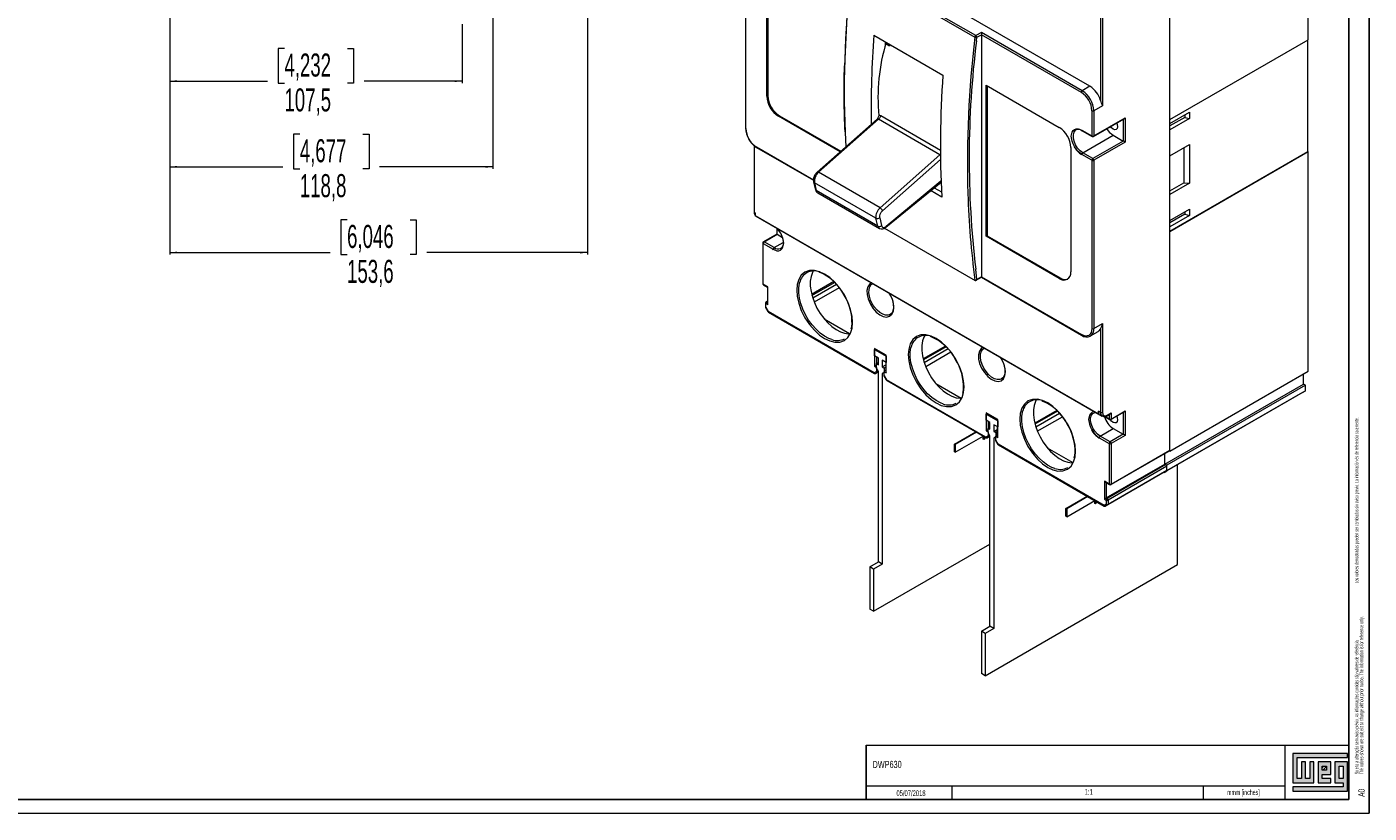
# Model space of a CAD drawing. Header units: millimetres. Extents: x 0 to 1189, y 0 to 841.
# Tile 4 of 6: x 695 to 1189, y 0 to 289. Entities that reach past the tile are written whole.
import ezdxf

# ---------------------------------------------------------------- set-up
doc = ezdxf.new("R2010")
doc.units = ezdxf.units.MM
doc.layers.add('FORMATO', color=7, linetype='Continuous')
doc.layers.add('LEGENDA', color=5, linetype='Continuous')
doc.styles.add('SLDTEXTSTYLE1', font='TXT', dxfattribs={"width": 0.605})
doc.styles.add('SLDTEXTSTYLE2', font='TXT', dxfattribs={"width": 0.569583})
doc.dimstyles.new('SLDDIMSTYLE0', dxfattribs={"dimtxt": 8.21862, "dimasz": 2.7, "dimexe": 0, "dimexo": 0.0625, "dimgap": 2.054655, "dimtad": 0, "dimdec": 1, "dimrnd": 1e-09, "dimzin": 12, "dimdsep": 46, "dimtxsty": 'SLDTEXTSTYLE1', "dimsah": 1, "dimcen": 0.09, "dimadec": 0, "dimazin": 3, "dimtfac": 1, "dimtdec": 3, "dimtofl": 0, "dimtmove": 0, "dimatfit": 3, "dimfxl": 0, "dimfrac": 2, "dimtolj": 1, "dimtzin": 12, "dimarcsym": 0})

# ---------------------------------------------------------------- blocks, each defined once
blk = doc.blocks.new('SW_NOTE_0')
at = {"color": 0, "linetype": 'Continuous', "lineweight": 0, "attachment_point": 1, "rotation": 90}
for s, insert, char_height, style in [('Sujeito a alteração sem aviso prévio. As informações contidas são valores de referência.                                                           Los valores demostrados pueden ser cambiados sin aviso previo. La información és de referencia solamente.', (-1.71, 0), 1.32292, 'SLDTEXTSTYLE2'), ('The values shown are subject to change without prior notice. The information is for reference only.', (0.06, 0), 1.3229, 'SLDTEXTSTYLE1')]:
    blk.add_mtext(s, dxfattribs=dict(at, insert=insert, char_height=char_height, style=style))
blk = doc.blocks.new('_D_3')
at = {"color": 7, "linetype": 'Continuous', "lineweight": 0}
for p, q in [((901.5, 539.88), (901.5, 205.26)), ((747.93, 392.51), (747.93, 205.26)), ((813.14, 218.05), (810.83, 218.05)), ((810.83, 218.05), (810.83, 205.26)), ((836.29, 218.05), (838.6, 218.05)), ((838.6, 218.05), (838.6, 205.26)), ((747.93, 206.01), (806.97, 206.01)), ((810.83, 205.26), (813.14, 205.26)), ((838.6, 205.26), (836.29, 205.26)), ((901.5, 206.01), (842.46, 206.01))]:
    blk.add_line(p, q, dxfattribs=at)
for points in [[(747.93, 206.01), (750.63, 205.66), (750.63, 206.36)], [(901.5, 206.01), (898.8, 206.36), (898.8, 205.66)]]:
    blk.add_solid(points, dxfattribs=at)
at = {"color": 7, "linetype": 'Continuous', "lineweight": 0, "char_height": 8.467, "attachment_point": 1, "style": 'SLDTEXTSTYLE1'}
for s, insert in [('6,046', (813.14, 216.17)), ('153,6', (813.14, 203.34))]:
    blk.add_mtext(s, dxfattribs=dict(at, insert=insert))
blk = doc.blocks.new('_D_4')
at = {"color": 7, "linetype": 'Continuous', "lineweight": 0}
for p, q in [((747.93, 392.51), (747.93, 268.26)), ((855.43, 290.01), (855.43, 268.26)), ((790.11, 281.05), (787.79, 281.05)), ((787.79, 281.05), (787.79, 268.26)), ((813.25, 281.05), (815.57, 281.05)), ((815.57, 281.05), (815.57, 268.26)), ((747.93, 269.01), (783.93, 269.01)), ((787.79, 268.26), (790.11, 268.26)), ((815.57, 268.26), (813.25, 268.26)), ((855.43, 269.01), (819.42, 269.01))]:
    blk.add_line(p, q, dxfattribs=at)
for points in [[(747.93, 269.01), (750.63, 268.66), (750.63, 269.36)], [(855.43, 269.01), (852.73, 269.36), (852.73, 268.66)]]:
    blk.add_solid(points, dxfattribs=at)
at = {"color": 7, "linetype": 'Continuous', "lineweight": 0, "char_height": 8.467, "attachment_point": 1, "style": 'SLDTEXTSTYLE1'}
for s, insert in [('4,232', (790.11, 279.17)), ('107,5', (790.11, 266.34))]:
    blk.add_mtext(s, dxfattribs=dict(at, insert=insert))
blk = doc.blocks.new('_D_5')
at = {"color": 7, "linetype": 'Continuous', "lineweight": 0}
for p, q in [((866.73, 527.51), (866.73, 236.76)), ((747.93, 392.51), (747.93, 236.76)), ((795.76, 249.55), (793.44, 249.55)), ((793.44, 249.55), (793.44, 236.76)), ((818.9, 249.55), (821.22, 249.55)), ((821.22, 249.55), (821.22, 236.76)), ((747.93, 237.51), (789.58, 237.51)), ((866.73, 237.51), (825.07, 237.51)), ((793.44, 236.76), (795.76, 236.76)), ((821.22, 236.76), (818.9, 236.76))]:
    blk.add_line(p, q, dxfattribs=at)
for points in [[(747.93, 237.51), (750.63, 237.16), (750.63, 237.86)], [(866.73, 237.51), (864.03, 237.86), (864.03, 237.16)]]:
    blk.add_solid(points, dxfattribs=at)
at = {"color": 7, "linetype": 'Continuous', "lineweight": 0, "char_height": 8.467, "attachment_point": 1, "style": 'SLDTEXTSTYLE1'}
for s, insert in [('4,677', (795.76, 247.67)), ('118,8', (795.76, 234.84))]:
    blk.add_mtext(s, dxfattribs=dict(at, insert=insert))

msp = doc.modelspace()

# ---------------------------------------------------------------- hatches: boundary and pattern name
at = {"linetype": 'Continuous'}
msp.add_hatch(color=7, dxfattribs=at).paths.add_polyline_path([(1160.99, 21.93), (1160.99, 11.15), (1168.69, 11.15), (1168.69, 18.85), (1167.15, 18.85), (1167.15, 12.69), (1165.61, 12.69), (1165.61, 18.85), (1164.07, 18.85), (1164.07, 12.69), (1162.53, 12.69), (1162.53, 20.39), (1181.01, 20.39), (1181.01, 21.93)], flags=0)
h = msp.add_hatch(color=7, dxfattribs=at)
h.paths.add_polyline_path([(1160.99, 8.07), (1181.01, 8.07), (1181.01, 18.85), (1176.39, 18.85), (1176.39, 11.15), (1179.47, 11.15), (1179.47, 9.61), (1160.99, 9.61)], flags=0)
h.paths.add_polyline_path([(1177.93, 17.31), (1179.47, 17.31), (1179.47, 12.69), (1177.93, 12.69)], flags=0)
h = msp.add_hatch(color=7, dxfattribs=at)
h.paths.add_polyline_path([(1174.85, 12.69), (1171.77, 12.69), (1171.77, 14.23), (1174.85, 14.23), (1174.85, 18.85), (1170.23, 18.85), (1170.23, 11.15), (1174.85, 11.15)], flags=0)
h.paths.add_polyline_path([(1173.31, 15.77), (1171.77, 15.77), (1171.77, 17.31), (1173.31, 17.31)], flags=0)
h = msp.add_hatch(dxfattribs=at)
h.set_pattern_fill('ANSI31', color=8, scale=0.25, style=0)
h.paths.add_polyline_path([(1173.31, 15.77), (1171.77, 15.77), (1171.77, 17.31), (1173.31, 17.31)], flags=0)

# ---------------------------------------------------------------- linework, layer by layer
at = {"color": 7, "linetype": 'Continuous', "lineweight": 15}
for p, q in [((1166.6, 284.25), (1166.6, 364.89)), ((1086.34, 267.11), (966.84, 336.1)), ((1115.69, 254.86), (1115.69, 335.5)), ((1115.69, 133.4), (1115.69, 335.09)), ((959.62, 313.6), (959.62, 251.79)), ((959.77, 251.59), (959.77, 313.4)), ((998.76, 311.31), (1044.01, 285.19)), ((1044.36, 285.74), (999.11, 311.87)), ((967.55, 263.43), (967.55, 309.15)), ((967.9, 309.36), (967.9, 263.63)), ((1090.23, 292.63), (1090.23, 261.93)), ((1090.94, 292.63), (1090.94, 259.97)), ((1046.39, 286.91), (1044.36, 285.74)), ((1083.51, 265.48), (1046.39, 286.91)), ((1046.39, 286.91), (1046.39, 286.09)), ((1006.81, 285.94), (1032.27, 271.25)), ((1011.04, 283.5), (1011.04, 281.9)), ((1012.65, 281.81), (1011.38, 282.55)), ((1044.72, 285.13), (1046.39, 286.09)), ((1083.16, 264.87), (1046.39, 286.09)), ((1046.39, 286.09), (1046.39, 197.09)), ((1115.69, 254.86), (1166.6, 284.25)), ((1166.42, 243.12), (1166.42, 284.15)), ((1048.16, 267.52), (1075.03, 252.01)), ((1048.16, 211.99), (1048.16, 267.52)), ((1048.51, 267.31), (1048.51, 212.2)), ((1086.34, 267.11), (1083.51, 265.48)), ((967.9, 263.63), (967.55, 263.43)), ((1087.05, 258.13), (1087.05, 248.9)), ((1090.94, 259.97), (1087.76, 258.13)), ((1087.76, 258.13), (1087.76, 248.9)), ((1115.69, 253.39), (1122.93, 257.58)), ((1122.93, 257.58), (1122.93, 255.29)), ((972.14, 256.28), (971.79, 256.08)), ((994.43, 243.01), (971.79, 256.08)), ((972.14, 256.28), (994.71, 243.25)), ((1008.08, 255.09), (986.04, 235.57)), ((986.52, 235.51), (1008.55, 255.01)), ((1008.36, 255.47), (1008.06, 255.07)), ((1008.72, 256.32), (1008.33, 255.48)), ((1031.17, 241.95), (1008.55, 255.01)), ((1031.33, 243.55), (1009.39, 256.22)), ((1087.65, 248.68), (1098.93, 255.19)), ((1087.76, 248.9), (1099.28, 255.56)), ((1099.28, 255.56), (1099.28, 246.58)), ((1121.17, 255.7), (1115.69, 252.54)), ((1122.93, 255.29), (1115.69, 251.11)), ((1121.17, 256.56), (1121.17, 255.7)), ((1121.17, 255.7), (1122.93, 255.29)), ((996.3, 250.12), (996.57, 244.89)), ((1081.23, 251.07), (1081.3, 251.11)), ((1083.05, 251.02), (1083.48, 250.78)), ((1083.37, 251.03), (1087.05, 248.9)), ((1083.48, 250.8), (1087.15, 248.68)), ((1083.48, 250.8), (1083.48, 250.8)), ((1083.73, 242.66), (1094.9, 249.11)), ((1098.57, 246.98), (1087.4, 240.54)), ((1094.9, 249.11), (1098.57, 246.98)), ((962.81, 245.32), (962.81, 220.97)), ((963.76, 244.62), (984.66, 232.56)), ((1031.17, 241.95), (1009.15, 222.45)), ((1079.27, 244.66), (1079.27, 198.93)), ((1087.05, 239.92), (1083.37, 242.05)), ((1087.4, 240.54), (1083.73, 242.66)), ((1099.28, 246.58), (1087.76, 239.92)), ((1115.69, 241.59), (1122.93, 245.78)), ((1115.69, 213.83), (1166.42, 243.12)), ((1166.6, 243.02), (1115.69, 213.63)), ((1120.81, 244.55), (1120.81, 231.69)), ((1122.93, 245.78), (1122.93, 231.49)), ((1166.6, 243.02), (1166.42, 243.12)), ((1166.6, 162.38), (1166.6, 243.02)), ((1087.05, 239.92), (1087.05, 178.11)), ((1087.76, 239.92), (1087.76, 178.11)), ((984.72, 232.06), (985.4, 229.15)), ((1009.15, 222.45), (986.52, 235.51)), ((1007.63, 218.64), (985, 231.7)), ((985, 231.7), (985.68, 228.79)), ((1008.31, 215.73), (985.68, 228.79)), ((986.25, 227.95), (1008.88, 214.89)), ((1011.3, 215.29), (1031.56, 231.93)), ((1031.81, 226.4), (1027.71, 228.77)), ((1029.04, 229.86), (1031.71, 228.32)), ((1115.69, 228.73), (1120.81, 231.69)), ((1122.93, 231.49), (1115.69, 227.3)), ((1120.81, 231.69), (1122.93, 231.49)), ((963.24, 220.59), (962.95, 220.76)), ((963.24, 220.59), (963.24, 219.6)), ((963.24, 219.6), (1089.44, 146.75)), ((963.57, 219.39), (1090.85, 145.91)), ((1008.31, 215.73), (1007.63, 218.64)), ((1009.02, 218.81), (1009.71, 215.91)), ((1115.69, 217.79), (1122.93, 221.98)), ((1121.17, 220.1), (1115.69, 216.93)), ((1122.93, 219.69), (1115.69, 215.51)), ((1121.17, 220.96), (1121.17, 220.1)), ((1121.17, 220.1), (1122.93, 219.69)), ((1122.93, 221.98), (1122.93, 219.69)), ((971.15, 212.8), (966.24, 209.97)), ((966.49, 209.94), (971.3, 212.72)), ((971.15, 214.98), (971.15, 212.8)), ((971.3, 212.72), (973.21, 211.61)), ((1010.78, 214.95), (1044.06, 195.74)), ((1115.69, 132.99), (1115.69, 213.63)), ((965.99, 209.53), (965.99, 194.63)), ((966.13, 194.43), (966.13, 209.33)), ((966.13, 209.33), (969.81, 207.21)), ((970.16, 207.82), (966.49, 209.94)), ((972.66, 207.57), (972.59, 207.53)), ((1048.51, 212.2), (1048.16, 211.99)), ((1075.03, 196.48), (1048.16, 211.99)), ((1048.51, 212.2), (1075.38, 196.69)), ((969.53, 207.23), (969.79, 207.07)), ((967.9, 193.41), (966.13, 194.43)), ((966.24, 194.2), (967.76, 193.32)), ((967.76, 193.32), (967.76, 187.37)), ((967.9, 186.88), (967.9, 193.41)), ((992.15, 195.32), (983.99, 190.61)), ((984.09, 190.26), (992.41, 195.06)), ((993.15, 194.27), (984.4, 189.22)), ((994.16, 193.05), (984.95, 187.74)), ((1006.37, 194.55), (1006.49, 194.61)), ((1044.3, 195.72), (1046.39, 196.92)), ((1046.39, 197.09), (1044.72, 196.12)), ((1046.39, 197.09), (1083.16, 175.86)), ((1046.39, 197.09), (1046.39, 196.92)), ((1046.39, 196.92), (1083.26, 175.64)), ((1075.38, 196.69), (1075.03, 196.48)), ((967.76, 188.19), (967.3, 187.92)), ((1012.32, 191.25), (1012.69, 190.69)), ((1013.05, 190.13), (1012.49, 191.15)), ((967.05, 187.49), (967.05, 186.02)), ((967.12, 185.77), (967.97, 184.3)), ((967.19, 185.82), (967.19, 187.28)), ((967.19, 187.28), (967.9, 186.88)), ((968.05, 184.34), (967.19, 185.82)), ((1007, 161.86), (968.05, 184.34)), ((968.15, 184.11), (1007.1, 161.63)), ((988.63, 181.6), (997.95, 176.22)), ((1087.76, 178.11), (1090.94, 179.95)), ((1090.23, 177.99), (1090.23, 147.29)), ((1090.94, 179.95), (1090.94, 147.29)), ((1083.26, 175.64), (1083.26, 175.64)), ((1086.51, 175.36), (1086.45, 175.33)), ((1086.51, 175.36), (1089.34, 177)), ((1011.39, 168.3), (1007.15, 170.75)), ((1007.15, 170.75), (1007.15, 164.22)), ((1007.15, 168.06), (1007.15, 170.34)), ((1007.15, 170.34), (1011.39, 167.9)), ((1008.56, 167.24), (1007.15, 168.06)), ((1007.5, 170.38), (1011.24, 168.22)), ((1011.24, 168.22), (1011.24, 168.1)), ((1011.39, 161.77), (1011.39, 168.3)), ((1011.39, 167.9), (1011.39, 165.61)), ((1033.16, 171.65), (1025.01, 166.94)), ((1033.42, 171.39), (1025.1, 166.58)), ((1034.16, 170.59), (1025.41, 165.54)), ((1035.17, 169.38), (1025.96, 164.06)), ((1047.38, 170.87), (1047.5, 170.94)), ((1007.15, 164.22), (1007.85, 163.81)), ((1007.85, 165.2), (1008.56, 165.61)), ((1007.85, 163.81), (1007.85, 165.2)), ((1007.85, 165.2), (1008.56, 164.79)), ((1007.85, 163.57), (1007.85, 163.81)), ((1007.85, 163.81), (1007.85, 162.35)), ((1008.56, 162.34), (1007.85, 163.57)), ((1008.56, 164.79), (1008.56, 167.24)), ((1011.39, 165.61), (1009.97, 166.43)), ((1009.97, 166.43), (1009.97, 163.98)), ((1009.97, 163.98), (1011.24, 164.71)), ((1009.97, 163.98), (1010.68, 163.57)), ((1011.24, 163.89), (1010.68, 163.57)), ((1010.68, 163.57), (1010.68, 161.93)), ((1011.24, 165.69), (1011.24, 162.26)), ((1053.34, 167.57), (1053.7, 167.02)), ((1054.06, 166.46), (1053.5, 167.47)), ((1007.85, 162.35), (1007, 161.86)), ((1008.56, 162.18), (1007.6, 161.63)), ((1008.46, 162.12), (1007.6, 161.63)), ((1008.56, 92.37), (1008.56, 162.34)), ((1010.68, 161.93), (1009.97, 161.53)), ((1010.54, 161.85), (1009.97, 161.53)), ((1009.97, 161.53), (1009.97, 91.55)), ((1010.54, 161.85), (1010.54, 160.92)), ((1010.6, 160.67), (1011.46, 159.19)), ((1010.68, 160.72), (1010.68, 162.18)), ((1010.68, 162.18), (1011.39, 161.77)), ((1011.54, 159.24), (1010.68, 160.72)), ((1048.01, 138.18), (1011.54, 159.24)), ((1011.64, 159.01), (1048.12, 137.95)), ((1115.69, 132.99), (1166.6, 162.38)), ((1164.83, 157.69), (1164.83, 161.36)), ((1029.64, 157.93), (1038.97, 152.55)), ((1164.48, 154.63), (1113.67, 125.3)), ((1113.92, 128.3), (1164.83, 157.69)), ((1165.54, 157.28), (1114.63, 127.89)), ((1165.54, 155.24), (1114.63, 125.85)), ((1164.48, 154.63), (1165.54, 155.24)), ((1165.54, 157.28), (1164.83, 157.69)), ((1165.54, 155.24), (1165.54, 157.28)), ((1052.4, 144.63), (1048.16, 147.08)), ((1048.16, 147.08), (1048.16, 140.54)), ((1048.16, 146.67), (1052.4, 144.22)), ((1048.16, 144.38), (1048.16, 146.67)), ((1049.57, 143.57), (1048.16, 144.38)), ((1048.51, 146.7), (1052.25, 144.54)), ((1049.57, 141.12), (1049.57, 143.57)), ((1052.25, 144.54), (1052.25, 144.42)), ((1052.4, 138.1), (1052.4, 144.63)), ((1052.4, 144.22), (1052.4, 141.93)), ((1074.18, 147.97), (1066.02, 143.26)), ((1074.43, 147.71), (1066.11, 142.91)), ((1075.17, 146.91), (1066.43, 141.87)), ((1066.97, 140.39), (1076.19, 145.7)), ((1087.59, 147), (1087.67, 147.04)), ((1090.23, 147.29), (1089.44, 147.74)), ((1089.44, 146.75), (1089.44, 147.74)), ((1089.44, 146.75), (1089.62, 146.85)), ((1091.54, 145.75), (1093.52, 144.61)), ((1092.6, 146.04), (1093.77, 146.71)), ((1092.61, 146.04), (1092.6, 146.04)), ((1092.71, 146.27), (1094.12, 147.08)), ((1094.02, 144.61), (1098.93, 147.44)), ((1094.12, 144.84), (1099.28, 147.82)), ((1094.12, 147.08), (1094.12, 144.84)), ((1099.28, 147.82), (1099.28, 138.83)), ((1036.49, 135.64), (1044.31, 140.15)), ((1044.59, 139.99), (1036.77, 135.48)), ((1036.77, 132.62), (1047.06, 138.56)), ((1047.1, 137.48), (1047.1, 138.54)), ((1047.38, 138.38), (1047.38, 137.31)), ((1048.87, 138.67), (1048.01, 138.18)), ((1048.16, 140.54), (1048.87, 140.14)), ((1049.57, 138.5), (1048.62, 137.95)), ((1049.47, 138.44), (1048.62, 137.95)), ((1048.87, 141.52), (1049.57, 141.93)), ((1048.87, 140.14), (1048.87, 141.52)), ((1048.87, 141.52), (1049.57, 141.12)), ((1048.87, 140.14), (1048.87, 138.67)), ((1048.87, 139.89), (1048.87, 140.13)), ((1049.57, 138.67), (1048.87, 139.89)), ((1049.57, 68.69), (1049.57, 138.67)), ((1052.4, 141.93), (1050.99, 142.75)), ((1050.99, 142.75), (1050.99, 140.3)), ((1050.99, 140.3), (1052.25, 141.03)), ((1050.99, 140.3), (1051.69, 139.89)), ((1051.69, 138.26), (1050.99, 137.85)), ((1052.25, 140.22), (1051.69, 139.89)), ((1051.69, 139.89), (1051.69, 138.26)), ((1051.69, 137.04), (1051.69, 138.5)), ((1051.69, 138.5), (1052.4, 138.1)), ((1052.25, 142.02), (1052.25, 138.59)), ((1090.09, 138.59), (1094.9, 141.36)), ((1093.77, 136.47), (1090.09, 138.59)), ((1098.57, 139.24), (1093.77, 136.47)), ((1099.28, 138.83), (1094.12, 135.85)), ((1094.9, 141.36), (1098.57, 139.24)), ((1036.49, 132.78), (1036.49, 135.64)), ((1036.77, 135.48), (1036.49, 135.64)), ((1036.77, 135.48), (1036.77, 132.62)), ((1047.38, 137.31), (1047.1, 137.48)), ((1047.38, 137.31), (1047.99, 138.02)), ((1051.55, 138.17), (1050.99, 137.85)), ((1050.99, 137.85), (1050.99, 67.87)), ((1051.55, 138.17), (1051.55, 137.24)), ((1051.61, 136.99), (1052.47, 135.52)), ((1052.55, 135.56), (1051.69, 137.04)), ((1091.5, 113.08), (1052.55, 135.56)), ((1052.65, 135.33), (1091.6, 112.85)), ((1070.65, 134.25), (1079.98, 128.87)), ((1089.74, 137.98), (1093.41, 135.85)), ((1093.41, 135.85), (1093.41, 120.95)), ((1094.12, 135.85), (1094.12, 120.95)), ((1094.12, 120.95), (1115.69, 133.4)), ((1036.77, 132.62), (1036.49, 132.78)), ((1094.02, 120.72), (1115.58, 133.17)), ((1113.92, 128.3), (1113.92, 132.21)), ((1115.48, 133.11), (1115.69, 132.99)), ((1113.67, 125.3), (1092.1, 112.85)), ((1092.35, 115.85), (1113.92, 128.3)), ((1114.27, 128.09), (1092.71, 115.64)), ((1114.52, 125.79), (1092.96, 113.34)), ((1114.63, 127.48), (1093.06, 115.03)), ((1093.06, 113.57), (1114.63, 126.02)), ((1113.57, 125.24), (1114.63, 125.85)), ((1113.67, 125.3), (1114.52, 125.79)), ((1114.27, 128.09), (1113.92, 128.3)), ((1113.92, 128.3), (1114.63, 127.89)), ((1114.63, 125.85), (1114.63, 127.89)), ((1114.63, 126.02), (1114.63, 127.48)), ((1118.52, 91.34), (1118.52, 128.09)), ((1093.41, 120.95), (1091.65, 121.97)), ((1091.65, 121.97), (1091.65, 115.44)), ((1092, 121.6), (1093.52, 120.72)), ((1077.5, 111.96), (1085.32, 116.47)), ((1085.6, 116.31), (1077.79, 111.8)), ((1077.79, 108.94), (1088.08, 114.88)), ((1088.11, 113.8), (1088.11, 114.86)), ((1088.39, 113.64), (1088.11, 113.8)), ((1088.39, 114.7), (1088.39, 113.64)), ((1088.39, 113.64), (1089.01, 114.35)), ((1092.35, 113.57), (1091.5, 113.08)), ((1091.65, 115.44), (1092.35, 115.03)), ((1092.71, 115.64), (1092.35, 115.85)), ((1092.35, 115.03), (1092.35, 113.57)), ((1093.06, 115.03), (1093.06, 113.57)), ((1077.5, 109.11), (1077.5, 111.96)), ((1077.79, 111.8), (1077.5, 111.96)), ((1077.79, 108.94), (1077.5, 109.11)), ((1077.79, 111.8), (1077.79, 108.94)), ((1092.96, 113.34), (1092.1, 112.85)), ((1006.79, 74.2), (1049.57, 98.89)), ((1005.38, 90.53), (1008.56, 92.37)), ((1006.79, 89.71), (1005.38, 90.53)), ((1005.38, 90.53), (1005.38, 75.01)), ((1009.97, 91.55), (1006.79, 89.71)), ((1006.79, 89.71), (1006.79, 74.2)), ((1009.97, 91.55), (1008.56, 92.37)), ((1047.8, 50.52), (1118.52, 91.34)), ((1006.79, 74.2), (1005.38, 75.01)), ((1046.39, 66.85), (1049.57, 68.69)), ((1047.8, 66.04), (1046.39, 66.85)), ((1046.39, 66.85), (1046.39, 51.34)), ((1050.99, 67.87), (1047.8, 66.04)), ((1047.8, 66.04), (1047.8, 50.52)), ((1050.99, 67.87), (1049.57, 68.69)), ((1047.8, 50.52), (1046.39, 51.34))]:
    msp.add_line(p, q, dxfattribs=at)
at = {"color": 1, "linetype": 'Continuous', "lineweight": 15}
for p, q in [((1011.38, 282.55), (1011.53, 283.22)), ((1044.6, 283.86), (1044.72, 285.13)), ((1098.57, 254.98), (1098.57, 246.98)), ((962.95, 220.76), (962.95, 245.2)), ((963.66, 244.85), (984.66, 232.73)), ((1031.17, 241.95), (1031.46, 242.28)), ((1031.36, 240.23), (1010.04, 221.36)), ((1031.55, 232.23), (1011.38, 215.65)), ((971.3, 212.72), (971.3, 214.84)), ((970.16, 207.82), (973.54, 209.77)), ((1044.72, 196.12), (1044.31, 199.92)), ((1044.06, 195.74), (1044.04, 195.88)), ((967.76, 188.02), (967.55, 187.9)), ((967.76, 187.78), (967.55, 187.9)), ((1007.85, 167.65), (1007.85, 165.2)), ((1011.04, 162.79), (1011.24, 162.91)), ((1008.46, 162.12), (1008.56, 162.18)), ((1010.68, 160.72), (1010.6, 160.67)), ((1011.04, 162.79), (1011.24, 162.67)), ((1048.87, 143.97), (1048.87, 141.52)), ((1093.41, 144.84), (1091.81, 145.76)), ((1093.41, 146.5), (1093.41, 144.84)), ((1098.57, 147.24), (1098.57, 139.24)), ((1049.47, 138.44), (1049.57, 138.5)), ((1052.05, 139.12), (1052.25, 139.24)), ((1052.05, 139.12), (1052.25, 139)), ((1051.69, 137.04), (1051.61, 136.99)), ((1092.35, 121.4), (1092.35, 115.85))]:
    msp.add_line(p, q, dxfattribs=at)
at = {"color": 7, "linetype": 'Continuous', "lineweight": 0}
for p, q in [((1181.01, 21.93), (1160.99, 21.93)), ((1160.99, 21.93), (1160.99, 11.15)), ((1162.53, 20.39), (1181.01, 20.39)), ((1162.53, 12.69), (1162.53, 20.39)), ((1181.01, 20.39), (1181.01, 21.93)), ((1165.61, 18.85), (1164.07, 18.85)), ((1164.07, 18.85), (1164.07, 12.69)), ((1165.61, 12.69), (1165.61, 18.85)), ((1168.69, 18.85), (1167.15, 18.85)), ((1167.15, 18.85), (1167.15, 12.69)), ((1168.69, 11.15), (1168.69, 18.85)), ((1174.85, 18.85), (1170.23, 18.85)), ((1170.23, 18.85), (1170.23, 11.15)), ((1171.77, 17.31), (1173.31, 17.31)), ((1171.77, 15.77), (1171.77, 17.31)), ((1173.31, 15.77), (1171.77, 15.77)), ((1173.31, 17.31), (1173.31, 15.77)), ((1174.85, 14.23), (1174.85, 18.85)), ((1181.01, 18.85), (1176.39, 18.85)), ((1176.39, 18.85), (1176.39, 11.15)), ((1177.93, 12.69), (1177.93, 17.31)), ((1177.93, 17.31), (1179.47, 17.31)), ((1179.47, 17.31), (1179.47, 12.69)), ((1181.01, 8.07), (1181.01, 18.85)), ((1035.52, 10.02), (1035.52, 5)), ((1128, 10.03), (1128, 5)), ((1160.99, 11.15), (1168.69, 11.15)), ((1164.07, 12.69), (1162.53, 12.69)), ((1167.15, 12.69), (1165.61, 12.69)), ((1170.23, 11.15), (1174.85, 11.15)), ((1171.77, 14.23), (1174.85, 14.23)), ((1171.77, 12.69), (1171.77, 14.23)), ((1174.85, 12.69), (1171.77, 12.69)), ((1174.85, 11.15), (1174.85, 12.69)), ((1176.39, 11.15), (1179.47, 11.15)), ((1179.47, 12.69), (1177.93, 12.69)), ((1179.47, 11.15), (1179.47, 9.61)), ((1160.99, 9.61), (1160.99, 8.07)), ((1179.47, 9.61), (1160.99, 9.61)), ((1160.99, 8.07), (1181.01, 8.07))]:
    msp.add_line(p, q, dxfattribs=at)
at = {"color": 7, "linetype": 'Continuous', "lineweight": 15, "flags": 128}
for points in [[(998.75, 311.66), (996.98, 292.92), (996.08, 274.56)], [(1011.38, 282.55), (1011.37, 282.55), (1011.37, 282.56), (1011.36, 282.58), (1011.36, 282.65), (1011.4, 282.97), (1011.47, 283.25)], [(1009.39, 256.22), (1009.03, 255.57), (1008.55, 255.01)], [(1096.49, 252.27), (1096.37, 251.64), (1096.02, 251.24), (1095.51, 251.14), (1094.9, 251.35), (1094.29, 251.84), (1093.93, 252.3)], [(1096.16, 253.59), (1096.37, 253.04), (1096.49, 252.27)], [(1083.37, 242.05), (1081.94, 243.19), (1081.24, 244.01), (1080.62, 244.95), (1080.12, 245.96), (1079.76, 246.97), (1079.48, 248.78), (1079.76, 250.28), (1080.12, 250.87), (1080.62, 251.3), (1081.24, 251.52), (1081.94, 251.54), (1083.37, 251.03)], [(963.57, 219.39), (963.57, 219.39), (963.42, 219.5)], [(1009.02, 218.81), (1009, 219.43), (1009.18, 220.12)], [(1009.18, 220.12), (1009.55, 220.8), (1010.04, 221.36)], [(972.48, 213.24), (973.04, 212.1), (973.2, 211.64), (973.41, 210.89), (973.53, 210.17), (973.55, 209.47), (973.47, 208.84), (973.29, 208.3), (973.02, 207.87), (972.63, 207.55), (972.6, 207.55)], [(1009.71, 215.91), (1009.92, 215.48), (1010.1, 215.34), (1010.33, 215.27), (1010.58, 215.26), (1010.85, 215.34), (1011.38, 215.65)], [(999.01, 180.35), (998.84, 182.6), (998.29, 185.12), (997.34, 187.79), (996.01, 190.45), (994.37, 192.94), (992.54, 195.1), (990.63, 196.83), (988.76, 198.11), (986.9, 198.98), (984.99, 199.45), (983.15, 199.41), (981.51, 198.82), (980.18, 197.7), (979.23, 196.13), (978.68, 194.24), (978.51, 192.18)], [(984.57, 199.25), (984.25, 198.66), (983.75, 197.2), (983.49, 195.54), (983.49, 193.7), (983.75, 191.73), (984.25, 189.7), (984.99, 187.64), (985.95, 185.62), (987.1, 183.68), (988.41, 181.88), (989.85, 180.26), (991.38, 178.86), (992.96, 177.73), (994.55, 176.88), (996.11, 176.35), (997.6, 176.14), (997.91, 176.14)], [(1044.06, 195.74), (1044.13, 195.72), (1044.21, 195.71), (1044.29, 195.73), (1044.39, 195.77), (1044.56, 195.91), (1044.72, 196.12)], [(967.12, 187.74), (967.05, 187.56), (967.05, 187.49)], [(967.3, 187.92), (967.24, 187.88), (967.12, 187.74)], [(978.51, 192.18), (978.68, 189.93), (979.23, 187.41), (980.18, 184.74), (981.51, 182.08), (983.15, 179.59), (984.99, 177.44), (986.9, 175.7), (988.76, 174.43), (990.63, 173.55), (992.54, 173.08), (994.37, 173.12), (996.01, 173.71), (997.34, 174.83), (998.29, 176.4), (998.84, 178.29), (999.01, 180.35)], [(1012.69, 190.69), (1013.33, 189.39), (1013.54, 188.86), (1013.81, 187.99), (1013.98, 187.14), (1014.07, 186.28), (1014.04, 185.48), (1013.9, 184.76), (1013.66, 184.14), (1013.31, 183.64), (1012.81, 183.26), (1012.77, 183.25)], [(967.05, 186.03), (967.06, 185.9), (967.12, 185.77)], [(1087.05, 178.11), (1086.78, 176.62), (1086.42, 176.02), (1085.91, 175.59), (1085.29, 175.37), (1084.59, 175.35), (1083.16, 175.86)], [(1040.03, 156.67), (1039.86, 158.92), (1039.31, 161.44), (1038.36, 164.11), (1037.02, 166.78), (1035.38, 169.26), (1033.55, 171.42), (1031.64, 173.15), (1029.77, 174.43), (1027.91, 175.31), (1026, 175.78), (1024.16, 175.74), (1022.52, 175.15), (1021.19, 174.02), (1020.24, 172.45), (1019.69, 170.56), (1019.52, 168.51)], [(1025.58, 175.57), (1025.26, 174.98), (1024.76, 173.53), (1024.5, 171.86), (1024.5, 170.02), (1024.76, 168.06), (1025.26, 166.02), (1026, 163.96), (1026.96, 161.94), (1028.11, 160), (1029.42, 158.2), (1030.86, 156.58), (1032.39, 155.19), (1033.97, 154.05), (1035.56, 153.21), (1037.12, 152.67), (1038.61, 152.47), (1038.92, 152.46)], [(1019.52, 168.51), (1019.69, 166.26), (1020.24, 163.73), (1021.19, 161.07), (1022.52, 158.4), (1024.16, 155.92), (1026, 153.76), (1027.91, 152.02), (1029.77, 150.75), (1031.64, 149.87), (1033.55, 149.4), (1035.38, 149.44), (1037.02, 150.03), (1038.36, 151.16), (1039.31, 152.73), (1039.86, 154.62), (1040.03, 156.67)], [(1053.7, 167.02), (1054.34, 165.72), (1054.55, 165.19), (1054.82, 164.32), (1055, 163.46), (1055.08, 162.6), (1055.05, 161.8), (1054.92, 161.08), (1054.67, 160.47), (1054.32, 159.97), (1053.82, 159.58), (1053.78, 159.57)], [(1007.1, 161.63), (1007.21, 161.58), (1007.27, 161.57)], [(1010.54, 160.92), (1010.55, 160.8), (1010.6, 160.67)], [(1081.04, 132.99), (1080.87, 135.25), (1080.32, 137.77), (1079.37, 140.44), (1078.04, 143.1), (1076.4, 145.58), (1074.56, 147.74), (1072.65, 149.48), (1070.79, 150.75), (1068.92, 151.63), (1067.01, 152.1), (1065.18, 152.06), (1063.54, 151.47), (1062.2, 150.35), (1061.25, 148.78), (1060.7, 146.89), (1060.53, 144.83)], [(1066.59, 151.9), (1066.27, 151.31), (1065.77, 149.85), (1065.51, 148.18), (1065.51, 146.34), (1065.77, 144.38), (1066.27, 142.34), (1067.01, 140.29), (1067.97, 138.26), (1069.12, 136.33), (1070.43, 134.52), (1071.87, 132.91), (1073.4, 131.51), (1074.98, 130.38), (1076.58, 129.53), (1078.14, 129), (1079.63, 128.79), (1079.93, 128.79)], [(1060.53, 144.83), (1060.7, 142.58), (1061.25, 140.06), (1062.2, 137.39), (1063.54, 134.73), (1065.18, 132.24), (1067.01, 130.08), (1068.92, 128.35), (1070.79, 127.07), (1072.65, 126.19), (1074.56, 125.73), (1076.4, 125.77), (1078.04, 126.36), (1079.37, 127.48), (1080.32, 129.05), (1080.87, 130.94), (1081.04, 132.99)], [(1087.66, 147.03), (1088.2, 147.19), (1088.7, 147.15)], [(1090.94, 147.29), (1091.06, 146.61), (1091.23, 146.33), (1091.46, 146.14), (1091.74, 146.04), (1092.06, 146.03), (1092.71, 146.27)], [(1096.49, 144.53), (1096.37, 143.9), (1096.02, 143.5), (1095.51, 143.4), (1094.9, 143.61), (1094.29, 144.1), (1093.92, 144.56)], [(1096.16, 145.84), (1096.37, 145.3), (1096.49, 144.53)], [(1048.12, 137.95), (1048.22, 137.91), (1048.29, 137.89)], [(1091.6, 112.85), (1091.71, 112.8), (1091.77, 112.79)]]:
    msp.add_lwpolyline(points, dxfattribs=at)
at = {"color": 1, "linetype": 'Continuous', "lineweight": 15, "flags": 128}
for points in [[(1008.55, 255.01), (1008.29, 255.11), (1008.18, 255.12), (1008.08, 255.09), (1008.05, 255.05)], [(1083.73, 242.66), (1082.73, 243.4), (1081.81, 244.41), (1081.05, 245.61), (1080.51, 246.9), (1080.23, 248.18), (1080.23, 249.34), (1080.51, 250.29), (1081.05, 250.96), (1081.23, 251.07)], [(1031.46, 241.73), (1031.45, 241.74), (1031.17, 241.95)], [(969.81, 207.21), (971.24, 206.7), (971.94, 206.71), (972.56, 206.94), (973.07, 207.36), (973.43, 207.96), (973.7, 209.45), (973.43, 211.26), (973.07, 212.28), (972.56, 213.29), (971.94, 214.23), (971.39, 214.88)], [(991.42, 174.02), (990.31, 174.43), (988.72, 175.28), (987.13, 176.41), (985.6, 177.81), (984.17, 179.43), (982.85, 181.23), (981.7, 183.17), (980.75, 185.19), (980.01, 187.25), (979.5, 189.28), (979.25, 191.25), (979.25, 193.09), (979.5, 194.75), (979.55, 194.94)], [(1006.06, 194.86), (1005.35, 194.47), (1004.66, 193.47), (1004.34, 192.11), (1004.39, 190.57), (1004.76, 188.97), (1005.46, 187.26), (1006.49, 185.59), (1007.74, 184.16), (1009.05, 183.13), (1010.3, 182.53), (1011.53, 182.33), (1012.66, 182.6), (1013.53, 183.35), (1014.05, 184.49), (1014.22, 185.86), (1014.22, 185.86)], [(1012.87, 183.29), (1012.15, 183.03), (1011.19, 183.03), (1010.15, 183.34), (1009.09, 183.96), (1008.05, 184.84), (1007.1, 185.94), (1006.28, 187.21), (1005.64, 188.57), (1005.22, 189.94), (1005.03, 191.26), (1005.09, 192.46), (1005.4, 193.46), (1005.93, 194.22), (1006.37, 194.55)], [(967.19, 185.82), (967.17, 185.81), (967.15, 185.8), (967.14, 185.79), (967.13, 185.78), (967.12, 185.78), (967.12, 185.77), (967.12, 185.77)], [(968.05, 184.34), (968.01, 184.32), (967.98, 184.3), (967.97, 184.3), (967.97, 184.3)], [(1032.43, 150.35), (1031.32, 150.76), (1029.73, 151.6), (1028.15, 152.74), (1026.62, 154.13), (1025.18, 155.75), (1023.87, 157.55), (1022.72, 159.49), (1021.76, 161.51), (1021.02, 163.57), (1020.52, 165.61), (1020.26, 167.57), (1020.26, 169.41), (1020.52, 171.08), (1020.56, 171.26)], [(1047.07, 171.19), (1046.36, 170.79), (1045.67, 169.79), (1045.35, 168.43), (1045.4, 166.89), (1045.77, 165.3), (1046.48, 163.58), (1047.5, 161.91), (1048.75, 160.49), (1050.06, 159.45), (1051.31, 158.85), (1052.55, 158.65), (1053.67, 158.92), (1054.54, 159.67), (1055.06, 160.82), (1055.23, 162.18), (1055.23, 162.18)], [(1053.88, 159.62), (1053.16, 159.35), (1052.21, 159.35), (1051.17, 159.67), (1050.1, 160.28), (1049.06, 161.17), (1048.11, 162.27), (1047.29, 163.53), (1046.65, 164.89), (1046.23, 166.27), (1046.04, 167.59), (1046.11, 168.78), (1046.41, 169.78), (1046.95, 170.54), (1047.38, 170.87)], [(1011.54, 159.24), (1011.49, 159.21), (1011.47, 159.2), (1011.46, 159.19), (1011.46, 159.19)], [(1073.45, 126.67), (1072.33, 127.08), (1070.74, 127.93), (1069.16, 129.06), (1067.63, 130.46), (1066.19, 132.08), (1064.88, 133.88), (1063.73, 135.82), (1062.77, 137.84), (1062.03, 139.89), (1061.53, 141.93), (1061.27, 143.89), (1061.27, 145.73), (1061.53, 147.4), (1061.57, 147.59)], [(1088.16, 147.47), (1087.61, 147.46), (1086.99, 147.23), (1086.48, 146.8), (1086.12, 146.21), (1085.85, 144.71), (1086.12, 142.9), (1086.48, 141.89), (1086.99, 140.88), (1087.61, 139.94), (1088.3, 139.12), (1089.74, 137.98)], [(1090.09, 138.59), (1089.09, 139.33), (1088.18, 140.34), (1087.42, 141.54), (1086.87, 142.83), (1086.59, 144.11), (1086.59, 145.27), (1086.87, 146.22), (1087.42, 146.89), (1087.59, 147)], [(1052.55, 135.56), (1052.51, 135.54), (1052.48, 135.52), (1052.47, 135.52), (1052.47, 135.52)]]:
    msp.add_lwpolyline(points, dxfattribs=at)
at = {"color": 1, "linetype": 'Continuous', "lineweight": 15}
for centre, radius, start, end in [((1373.75, 265.58), 377.77, 173.0466, 182.3456), ((1427.12, 239.04), 385.88, 173.1313, 181.6904), ((967.88, 251.91), 8.12, 182.2934, 210.8068), ((1083.61, 251), 0.24, 172.7442, 235.9436), ((1087.52, 248.87), 0.24, 304.0598, 7.2555), ((985.26, 232.2), 0.563, 194.5575, 242.603), ((986.23, 235.18), 0.44, 48.9472, 116.0321), ((985.94, 229.29), 0.563, 194.5806, 242.6021), ((986.92, 229.01), 1.25, 190.1378, 237.6959), ((1009.54, 215.95), 1.25, 190.1307, 237.8356), ((1011.04, 215.53), 0.358, 318.0543, 20.1275), ((966.23, 209.55), 0.24, 184.056, 247.261), ((971.64, 209.85), 2.51, 234.0475, 292.3321), ((966.37, 194.4), 0.24, 172.7442, 235.9436), ((967.4, 187.7), 0.246, 53.6952, 115.0901), ((1005.62, 185.81), 8.6, 0.3607, 30.2034), ((967.3, 187.51), 0.251, 185.6948, 245.6253), ((967.3, 186.05), 0.251, 185.6948, 245.6253), ((968.29, 184.31), 0.24, 172.7442, 235.9436), ((1084.9, 177.75), 2.88, 304.0564, 7.2558), ((1083.41, 175.84), 0.254, 174.531, 232.5839), ((1046.63, 162.13), 8.6, 0.3607, 30.2034), ((1007.24, 161.83), 0.246, 173.6946, 235.0587), ((1010.79, 160.94), 0.251, 185.6948, 245.6253), ((1011.77, 159.21), 0.24, 172.7442, 235.9436), ((1091.74, 147.14), 1.52, 174.4894, 233.0523), ((1092.45, 146.24), 0.254, 307.7773, 5.4368), ((1093.66, 144.81), 0.246, 173.7015, 234.9832), ((1048.26, 138.15), 0.246, 173.6946, 235.0587), ((1051.8, 137.27), 0.251, 185.6948, 245.6253), ((1052.79, 135.53), 0.24, 172.7442, 235.9436), ((1093.88, 120.92), 0.24, 304.0598, 7.2555), ((1091.74, 113.05), 0.246, 173.6946, 235.0587)]:
    msp.add_arc(centre, radius, start, end, dxfattribs=at)
at = {"color": 7, "linetype": 'Continuous', "lineweight": 15}
for centre, radius, start, end in [((1380.89, 259.42), 375.01, 175.944, 180.9523), ((1075.71, 263.21), 67.34, 162.6603, 185.8746), ((1098.04, 257.61), 88.75, 163.6973, 164.1741), ((1047.82, 274.44), 35.93, 167.0781, 168.1535), ((1390.76, 240.72), 348.85, 172.8967, 186.7163), ((1044.79, 285.08), 0.781, 122.8793, 172.3478), ((1044.43, 285.96), 0.872, 241.6647, 265.8705), ((1043.95, 285.09), 0.768, 2.6055, 57.3945), ((1044.45, 285.86), 0.78, 263.5699, 289.8529), ((1299.28, 265.12), 303.47, 178.2118, 182.7921), ((1395.79, 245.1), 364.46, 175.8868, 182.942), ((1081.28, 259.27), 9.34, 16.5556, 57.1744), ((976.76, 263.85), 9.22, 182.6055, 237.3945), ((977.11, 264.05), 9.22, 182.6055, 237.3945), ((1083.93, 264.83), 0.768, 122.6055, 177.3945), ((1078.62, 257.75), 8.44, 2.5649, 57.4351), ((1078.54, 257.71), 9.22, 2.6055, 57.3945), ((884.19, 186.41), 219.45, 19.5848, 20.1283), ((1087.4, 258.81), 0.769, 242.6097, 297.3903), ((959.87, 251.82), 0.251, 185.6948, 245.6253), ((967.94, 252), 8.3, 181.5053, 211.1518), ((1008.97, 255.7), 0.662, 50.763, 112.1061), ((1070.06, 244.24), 9.22, 2.6055, 57.3945), ((967.9, 251.52), 8.04, 208.3186, 238.9888), ((968, 251.71), 8.12, 209.1927, 237.7083), ((1082.08, 249.22), 2.04, 61.7596, 112.7904), ((1087.4, 249.59), 0.769, 242.6097, 297.3903), ((1087.3, 248.88), 0.252, 174.3796, 234.302), ((1087.4, 249.11), 0.5, 240, 299.9987), ((1098.59, 255.09), 7.03, 210.7094, 238.3122), ((963.9, 244.82), 0.246, 173.7012, 234.9867), ((1087.51, 248.62), 7.9, 208.0832, 237.577), ((1084.14, 242.01), 0.768, 122.6055, 177.3945), ((1087.82, 239.89), 0.768, 122.6055, 177.3945), ((1087.39, 240.56), 0.721, 241.9598, 271.1441), ((1086.99, 239.89), 0.768, 2.6055, 57.3945), ((1087.42, 240.56), 0.721, 268.8559, 298.0402), ((987.71, 232.76), 3.08, 144.8295, 193.3139), ((989.34, 232.18), 4.36, 130.2634, 186.3433), ((988.3, 232.87), 3.52, 129.9111, 151.7205), ((986.92, 229.37), 1.53, 188.2313, 244.6998), ((1353.7, 237.48), 312.44, 181.8015, 187.6516), ((1011.97, 219.12), 4.36, 130.2634, 186.3433), ((1008.08, 220.67), 2.07, 19.282, 59.041), ((964.37, 220.77), 1.56, 172.7686, 237.8967), ((963.06, 220.99), 0.251, 185.6948, 245.6253), ((964.75, 220.68), 1.8, 177.2812, 213.1538), ((1008.19, 219.8), 1.29, 244.3453, 310.244), ((966.09, 209.73), 7.29, 28.7673, 46.0612), ((1008.87, 216.9), 1.29, 244.3453, 310.244), ((1009.85, 216.7), 2.02, 241.9329, 315.9126), ((966.49, 209.53), 0.5, 120, 179.9977), ((966.9, 209.3), 0.768, 122.6055, 177.3945), ((966.34, 209.74), 0.251, 54.3818, 114.314), ((970.58, 207.17), 0.768, 122.6055, 177.3945), ((984.9, 193.81), 5.47, 67.9268, 168.0528), ((979.97, 182.18), 17.96, 27.2742, 67.8642), ((1076.68, 198.51), 2.62, 230.7967, 9.214), ((966.49, 194.63), 0.5, 180, 240.0027), ((966.24, 194.66), 0.251, 185.6948, 245.6253), ((1077.17, 199.22), 3.1, 234.8217, 289.4153), ((967.92, 187.26), 0.721, 148.8563, 178.0435), ((967.93, 187.28), 0.721, 121.9547, 151.1444), ((979.19, 180.12), 19.65, 358.4423, 31.5602), ((968.28, 184.41), 0.326, 200.5151, 246.9757), ((1011.68, 185.32), 2.35, 300.5437, 329.4597), ((992.79, 179.78), 6.05, 342.6096, 358.1567), ((1087.4, 178.79), 0.769, 242.6097, 297.3903), ((1088.21, 178.91), 2.22, 300.7214, 335.5933), ((1082.83, 181.77), 8.31, 332.9495, 347.3374), ((993.39, 179.65), 5.97, 250.7259, 297.1636), ((1025.91, 170.13), 5.47, 67.9268, 168.0528), ((1020.98, 158.5), 17.96, 27.2742, 67.8642), ((1085.09, 177.96), 2.95, 231.7258, 296.931), ((1020.2, 156.45), 19.65, 358.4423, 31.5602), ((1007.49, 162.13), 0.561, 209.265, 248.105), ((1007.36, 161.97), 0.417, 257.7284, 304.7458), ((1007.42, 161.96), 0.375, 247.5468, 298.6498), ((1008.21, 163.03), 0.769, 242.6097, 297.3903), ((1008.27, 162.54), 0.461, 204.8163, 293.6431), ((1008.31, 162.32), 0.252, 305.698, 5.6204), ((1011.4, 162.16), 0.721, 148.8563, 178.0435), ((1011.42, 162.18), 0.721, 121.9547, 151.1444), ((1011.77, 159.31), 0.326, 200.5151, 246.9757), ((1052.69, 161.64), 2.35, 300.5437, 329.4597), ((1033.8, 156.11), 6.05, 342.6096, 358.1567), ((1034.4, 155.98), 5.97, 250.7259, 297.1636), ((1066.92, 146.46), 5.47, 67.9268, 168.0528), ((1061.99, 134.82), 17.96, 27.2742, 67.8642), ((1091.45, 147.69), 2.01, 178.5786, 204.607), ((1090.58, 147.97), 0.769, 242.6097, 297.3903), ((1091.65, 147.24), 1.52, 237.8406, 308.4619), ((1099.11, 147.9), 7.77, 196.5878, 237.1993), ((1093.77, 145.52), 0.769, 242.6097, 297.3903), ((1093.77, 145.04), 0.5, 240.0013, 300), ((1093.87, 144.81), 0.252, 305.698, 5.6204), ((1049.22, 139.36), 0.769, 242.6097, 297.3903), ((1049.28, 138.87), 0.461, 204.8163, 293.6431), ((1049.32, 138.65), 0.252, 305.698, 5.6204), ((1052.41, 138.48), 0.721, 148.8563, 178.0435), ((1052.43, 138.5), 0.721, 121.9547, 151.1444), ((1061.22, 132.77), 19.65, 358.4423, 31.5602), ((1093.87, 144.55), 7.9, 208.0832, 237.577), ((1090.5, 137.94), 0.768, 122.6055, 177.3945), ((1048.5, 138.45), 0.561, 209.265, 248.105), ((1048.37, 138.3), 0.417, 257.7284, 304.7458), ((1048.44, 138.28), 0.375, 247.5468, 298.6498), ((1052.05, 137.24), 0.5, 180.0023, 210), ((1052.78, 135.63), 0.326, 200.5151, 246.9757), ((1094.18, 135.82), 0.768, 122.6055, 177.3945), ((1093.77, 136.54), 0.769, 242.6097, 297.3903), ((1093.38, 135.85), 0.721, 28.8556, 58.0453), ((1093.4, 135.83), 0.721, 1.9565, 31.1437), ((1115.44, 133.38), 0.246, 305.0133, 6.2988), ((1074.81, 132.43), 6.05, 342.6096, 358.1567), ((1075.41, 132.3), 5.97, 250.7259, 297.1636), ((1113.86, 127.45), 0.768, 2.6055, 57.3945), ((1114.38, 125.99), 0.252, 305.698, 5.6204), ((1093.77, 121.63), 0.769, 242.6097, 297.3903), ((1093.66, 120.93), 0.252, 174.3796, 234.302), ((1093.77, 121.16), 0.5, 240, 299.9987), ((1093.12, 115), 0.768, 122.6055, 177.3945), ((1092.69, 115.67), 0.721, 241.9598, 271.1441), ((1092.71, 114.25), 0.769, 242.6097, 297.3903), ((1092.77, 113.76), 0.461, 204.8163, 293.6431), ((1092.29, 115), 0.768, 2.6055, 57.3945), ((1092.72, 115.67), 0.721, 268.8559, 298.0402), ((1092.81, 113.54), 0.252, 305.698, 5.6204), ((1091.99, 113.35), 0.561, 209.265, 248.105), ((1091.86, 113.19), 0.417, 257.7284, 304.7458), ((1091.92, 113.18), 0.375, 247.5468, 298.6498)]:
    msp.add_arc(centre, radius, start, end, dxfattribs=at)
for centre, major_axis, ratio, start_param, end_param in [((1098.93, 255.76), (0.354, 0.612), 0.577335, 3.92695, 4.71243), ((1098.93, 246.78), (0.5, -0.289), 0.00007, 0.785439, 2.356235), ((971.65, 212.51), (0.5, -0.289), 0.00007, 2.356235, 3.141633), ((968.26, 193.61), (0.5, 0.289), 0.00007, 2.356154, 3.141633), ((968.26, 187.08), (-0.354, 0.612), 0.577335, 0.785358, 1.570756), ((1007.5, 170.96), (-0.354, 0.612), 0.577335, 1.570756, 2.356235), ((1011.74, 168.51), (0.5, 0.289), 0.00007, 2.356154, 3.141552), ((1007.5, 164.42), (0.5, 0.289), 0.00007, 0.785358, 2.356154), ((1011.74, 161.98), (-0.354, 0.612), 0.577335, 0.785358, 1.570756), ((1048.51, 147.28), (-0.354, 0.612), 0.577335, 1.570756, 2.356235), ((1052.75, 144.83), (0.5, 0.289), 0.00007, 2.356154, 3.141633), ((1093.77, 147.29), (0.354, 0.612), 0.577335, 3.92695, 4.71243), ((1098.93, 148.02), (0.354, 0.612), 0.577335, 3.92695, 4.71243), ((1048.51, 140.75), (0.5, 0.289), 0.00007, 0.785358, 2.356154), ((1052.75, 138.3), (-0.354, 0.612), 0.577335, 0.785358, 1.570756), ((1098.93, 139.04), (0.5, -0.289), 0.00007, 0.785439, 2.356235), ((1092, 122.18), (-0.354, 0.612), 0.577335, 1.570756, 2.356235), ((1092, 115.64), (0.5, 0.289), 0.00007, 0.785358, 2.356154)]:
    msp.add_ellipse(centre, major_axis=major_axis, ratio=ratio, start_param=start_param, end_param=end_param, dxfattribs=at)
at = {"layer": 'FORMATO'}
for p, q in [((1189, 0), (1189, 841)), ((1181.52, 5), (1181.52, 831)), ((1004, 25), (1004, 5)), ((1181.52, 5), (22.52, 5))]:
    msp.add_line(p, q, dxfattribs=at)
at = {"layer": 'FORMATO', "lineweight": 0}
for p, q in [((1004, 25), (1181.52, 25)), ((1158, 25), (1158, 5)), ((1004, 10.02), (1035.52, 10.02)), ((1035.52, 10.02), (1158, 10.03)), ((0, 0), (1189, 0))]:
    msp.add_line(p, q, dxfattribs=at)

# ---------------------------------------------------------------- block references
at = {"color": 7, "linetype": 'Continuous', "lineweight": 0}
msp.add_blockref('SW_NOTE_0', (1185.45, 14.3), dxfattribs=at)

# ---------------------------------------------------------------- texts
at = {"layer": 'FORMATO', "insert": (1136.78, 8.62), "char_height": 1.9, "attachment_point": 1, "style": 'SLDTEXTSTYLE1'}
msp.add_mtext('mmm [inches]', dxfattribs=at)
at = {"layer": 'LEGENDA', "style": 'SLDTEXTSTYLE1'}
for s, insert, char_height, attachment_point in [('DWP630', (1006.39, 19.22), 2.646, 1), ('05/07/2018', (1020.52, 8.38), 2.117, 2), ('1:1', (1085.89, 8.85), 2.117, 2)]:
    msp.add_mtext(s, dxfattribs=dict(at, insert=insert, char_height=char_height, attachment_point=attachment_point))
at = {"layer": 'LEGENDA', "insert": (1184.98, 5.98), "char_height": 2.381, "attachment_point": 1, "rotation": 90, "style": 'SLDTEXTSTYLE1'}
msp.add_mtext('A0', dxfattribs=at)

# ---------------------------------------------------------------- dimensions: what is measured, and where the dimension line sits
at = {"color": 7, "linetype": 'Continuous', "lineweight": 0}
for base, p1, p2, picture, middle in [((747.93, 206.01), (901.5, 540.88), (747.93, 393.51), '_D_3', (824.71, 206.01)), ((866.73, 237.51), (747.93, 393.51), (866.73, 528.51), '_D_5', (807.33, 237.51)), ((855.43, 269.01), (747.93, 393.51), (855.43, 291.01), '_D_4', (801.68, 269.01))]:
    dim = msp.add_linear_dim(base=base, p1=p1, p2=p2, dimstyle='SLDDIMSTYLE0', dxfattribs=at)
    dim.commit()
    dim.dimension.update_dxf_attribs({"geometry": picture, "text_midpoint": middle, "dimtype": 160})

doc.saveas('drawing.dxf')
